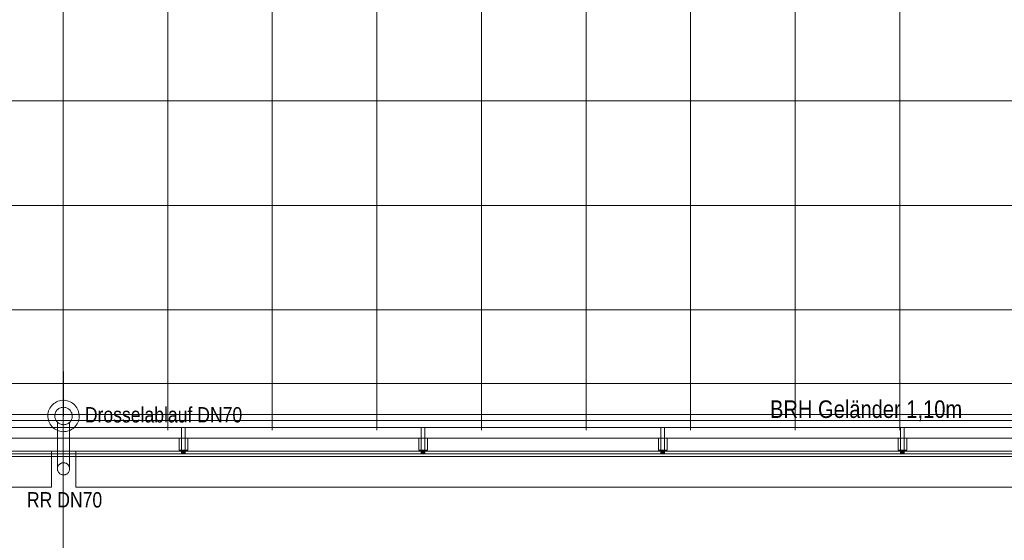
# Model space of a CAD drawing. Extents: x -620 to 3480, y 62 to 1102.
# Tile 30 of 256: x -162 to -49, y 193 to 253. Entities that reach past the tile are written whole.
import ezdxf
from ezdxf.lldxf.tags import DXFTag

# ---------------------------------------------------------------- set-up
doc = ezdxf.new("R2010")
doc.units = 0
doc.layers.get('0').update_dxf_attribs({"lineweight": 13})
for name, color, linetype, lineweight, true_color in [('30 -33 Aussenwände- 7 Fassade_ Elemente', 7, 'Continuous', 9, 0x00aacc), ('30 -34 Innenwände- 6 Elemente', 7, 'Continuous', 9, 0xff6633), ('30 -36 Dächer- 3 Dachbeläge', 7, 'Continuous', 15, 0x9999ff), ('30 -36 Dächer- 4 Dachbekleidungen', 7, 'Continuous', 9, 0xccccff), ('40 -41 Abwasser_Wasser_Gas- 1 Abwasser + sanitäre Anlagen', 7, 'Continuous', 9, 0xff6633), ('70 -72 Beschriftung- 1 Beschriftung allgemein', 7, 'Continuous', 9, 0xff6633)]:
    doc.layers.add(name, color=color, linetype=linetype, lineweight=lineweight, true_color=true_color)
for name, color, linetype, lineweight in [('40 -41 Abwasser_Wasser_Gas- 2 Wasser-1', 7, 'Continuous', 15), ('60- 61 allgemeine Ausstattung- 4 Terrassen', 7, 'Continuous', 9), ('70 -71 Achsen- 1 Gebäudeachsen', 7, 'STRICHPUNKT2-A06G9SLK8I', 18)]:
    doc.layers.add(name, color=color, linetype=linetype, lineweight=lineweight)
doc.styles.get("Standard").update_dxf_attribs({"font": 'ARIALN.TTF'})
tags = doc.linetypes.add('grob-A06G9SLJ8I', pattern=[14, 3, -8, 3]).pattern_tags.tags
tags[8:9] = [DXFTag(74, 4), DXFTag(75, 0), DXFTag(340, '0'), DXFTag(46, 0.0), DXFTag(50, 0.0), DXFTag(44, 0.0), DXFTag(45, 0.0)]
tags[6:7] = [DXFTag(74, 4), DXFTag(75, 0), DXFTag(340, '0'), DXFTag(46, 0.0), DXFTag(50, 0.0), DXFTag(44, 0.0), DXFTag(45, 0.0)]
tags[4:5] = [DXFTag(74, 4), DXFTag(75, 0), DXFTag(340, '0'), DXFTag(46, 0.0), DXFTag(50, 0.0), DXFTag(44, 0.0), DXFTag(45, 0.0)]
tags = doc.linetypes.add('STRICHPUNKT2-A06G9SLK8I', pattern=[12.7, 6.35, -3.175, 0, -3.175]).pattern_tags.tags
tags[10:11] = [DXFTag(74, 4), DXFTag(75, 0), DXFTag(340, '0'), DXFTag(46, 0.0), DXFTag(50, 0.0), DXFTag(44, 0.0), DXFTag(45, 0.0)]
tags[8:9] = [DXFTag(74, 4), DXFTag(75, 0), DXFTag(340, '0'), DXFTag(46, 0.0), DXFTag(50, 0.0), DXFTag(44, 0.0), DXFTag(45, 0.0)]
tags[6:7] = [DXFTag(74, 4), DXFTag(75, 0), DXFTag(340, '0'), DXFTag(46, 0.0), DXFTag(50, 0.0), DXFTag(44, 0.0), DXFTag(45, 0.0)]
tags[4:5] = [DXFTag(74, 4), DXFTag(75, 0), DXFTag(340, '0'), DXFTag(46, 0.0), DXFTag(50, 0.0), DXFTag(44, 0.0), DXFTag(45, 0.0)]

# ---------------------------------------------------------------- blocks, each defined once
blk = doc.blocks.new('Referenz-A06G9SLM8I')
at = {"layer": '30 -33 Aussenwände- 7 Fassade_ Elemente', "color": 0, "linetype": 'Continuous', "lineweight": -2, "ltscale": 0.13}
for p, q in [((15.8, 203.1), (-494.8, 203.1)), ((-320.6, 203.1), (-158.4, 203.1)), ((-158.4, 203.1), (-158.4, 198.96)), ((-155.6, 203.1), (6.6, 203.1)), ((-155.6, 198.96), (-155.6, 203.1)), ((-158.4, 198.96), (-320.6, 198.96)), ((6.6, 198.96), (-155.6, 198.96))]:
    blk.add_line(p, q, dxfattribs=at)
at = {"layer": '30 -34 Innenwände- 6 Elemente', "color": 0, "linetype": 'Continuous', "lineweight": -2, "ltscale": 0.13}
for p, q in [((-492.1, 205.8), (13.1, 205.8)), ((12.3, 206.6), (-491.3, 206.6)), ((14.3, 204.6), (-493.3, 204.6)), ((-495.1, 202.8), (16.1, 202.8))]:
    blk.add_line(p, q, dxfattribs=at)
at = {"layer": '30 -36 Dächer- 3 Dachbeläge', "color": 0, "linetype": 'Continuous', "lineweight": -2, "ltscale": 0.13}
for p, q in [((-492.1, 205.8), (13.1, 205.8)), ((16.4, 202.5), (-495.4, 202.5))]:
    blk.add_line(p, q, dxfattribs=at)
at = {"layer": '30 -36 Dächer- 3 Dachbeläge', "color": 0, "lineweight": -2}
for p, q in [((-143.05, 203.2), (-143.45, 203.2)), ((-143.45, 203.2), (-143.45, 202.8)), ((-143.05, 202.8), (-143.05, 203.2)), ((-115.55, 203.2), (-115.95, 203.2)), ((-115.95, 203.2), (-115.95, 202.8)), ((-115.55, 202.8), (-115.55, 203.2)), ((-88.05, 203.2), (-88.45, 203.2)), ((-88.45, 203.2), (-88.45, 202.8)), ((-88.05, 202.8), (-88.05, 203.2)), ((-60.55, 203.2), (-60.95, 203.2)), ((-60.95, 203.2), (-60.95, 202.8)), ((-60.55, 202.8), (-60.55, 203.2))]:
    blk.add_line(p, q, dxfattribs=at)
for points in [[(-143.45, 202.8), (-143.45, 203.2), (-143.05, 202.8)], [(-143.05, 202.8), (-143.45, 203.2), (-143.05, 203.2)], [(-115.95, 202.8), (-115.95, 203.2), (-115.55, 202.8)], [(-115.55, 202.8), (-115.95, 203.2), (-115.55, 203.2)], [(-88.45, 202.8), (-88.45, 203.2), (-88.05, 202.8)], [(-88.05, 202.8), (-88.45, 203.2), (-88.05, 203.2)], [(-60.95, 202.8), (-60.95, 203.2), (-60.55, 202.8)], [(-60.55, 202.8), (-60.95, 203.2), (-60.55, 203.2)]]:
    blk.add_solid(points, dxfattribs=at)
at = {"layer": '30 -36 Dächer- 4 Dachbekleidungen', "color": 0, "linetype": 'Continuous', "lineweight": -2, "ltscale": 0.13}
for p, q in [((-492.1, 205.8), (13.1, 205.8)), ((12.3, 206.6), (-491.3, 206.6)), ((-143.05, 205.8), (-143.45, 205.8)), ((-143.45, 205.8), (-143.45, 204.6)), ((-143.05, 204.6), (-143.05, 205.8)), ((-115.55, 205.8), (-115.95, 205.8)), ((-115.95, 205.8), (-115.95, 204.6)), ((-115.55, 204.6), (-115.55, 205.8)), ((-88.05, 205.8), (-88.45, 205.8)), ((-88.45, 205.8), (-88.45, 204.6)), ((-88.05, 204.6), (-88.05, 205.8)), ((-60.55, 205.8), (-60.95, 205.8)), ((-60.95, 205.8), (-60.95, 204.6)), ((-60.55, 204.6), (-60.55, 205.8)), ((14.3, 204.6), (-493.3, 204.6)), ((-143.75, 204.6), (-143.75, 203.2)), ((-143.45, 203.2), (-143.45, 204.6)), ((-143.05, 204.6), (-143.05, 203.2)), ((-142.75, 204.6), (-142.75, 203.2)), ((-116.25, 204.6), (-116.25, 203.2)), ((-115.95, 203.2), (-115.95, 204.6)), ((-115.55, 204.6), (-115.55, 203.2)), ((-115.25, 204.6), (-115.25, 203.2)), ((-88.75, 204.6), (-88.75, 203.2)), ((-88.45, 203.2), (-88.45, 204.6)), ((-88.05, 204.6), (-88.05, 203.2)), ((-87.75, 204.6), (-87.75, 203.2)), ((-61.25, 204.6), (-61.25, 203.2)), ((-60.95, 203.2), (-60.95, 204.6)), ((-60.55, 204.6), (-60.55, 203.2)), ((-60.25, 204.6), (-60.25, 203.2)), ((-495.1, 202.8), (16.1, 202.8)), ((-143.75, 203.2), (-143.45, 203.2)), ((-143.05, 203.2), (-143.45, 203.2)), ((-142.75, 203.2), (-143.05, 203.2)), ((-116.25, 203.2), (-115.95, 203.2)), ((-115.55, 203.2), (-115.95, 203.2)), ((-115.25, 203.2), (-115.55, 203.2)), ((-88.75, 203.2), (-88.45, 203.2)), ((-88.05, 203.2), (-88.45, 203.2)), ((-87.75, 203.2), (-88.05, 203.2)), ((-61.25, 203.2), (-60.95, 203.2)), ((-60.55, 203.2), (-60.95, 203.2)), ((-60.25, 203.2), (-60.55, 203.2))]:
    blk.add_line(p, q, dxfattribs=at)
at = {"layer": '40 -41 Abwasser_Wasser_Gas- 1 Abwasser + sanitäre Anlagen', "color": 0, "linetype": 'grob-A06G9SLJ8I', "lineweight": -2, "ltscale": 0.13}
for p, q in [((-157, 212.22), (-157, 207.13)), ((-157.7, 206.42), (-157.7, 201.06)), ((-156.3, 206.42), (-156.3, 201.06))]:
    blk.add_line(p, q, dxfattribs=at)
at = {"layer": '40 -41 Abwasser_Wasser_Gas- 1 Abwasser + sanitäre Anlagen', "color": 0, "linetype": 'Continuous', "lineweight": -2, "ltscale": 0.13}
for p, q in [((-157, 207.13), (-157.02, 207.19)), ((-157.02, 207.19), (-156.99, 207.19)), ((-156.99, 207.19), (-157, 207.13))]:
    blk.add_line(p, q, dxfattribs=at)
at = {"layer": '40 -41 Abwasser_Wasser_Gas- 1 Abwasser + sanitäre Anlagen', "color": 0, "lineweight": -2}
for points in [[(-157, 207.13), (-157.02, 207.19), (-157, 207.19)], [(-157, 207.13), (-157, 207.19), (-156.99, 207.19)]]:
    blk.add_solid(points, dxfattribs=at)
at = {"layer": '40 -41 Abwasser_Wasser_Gas- 2 Wasser-1', "color": 0, "linetype": 'Continuous', "lineweight": -2, "ltscale": 0.13}
for p, q in [((-157, 207.13), (-157, 210.97)), ((-158.64, 207.87), (-158.56, 208.03)), ((-158.56, 208.03), (-158.47, 208.18)), ((-158.47, 208.18), (-158.36, 208.32)), ((-158.36, 208.32), (-158.23, 208.45)), ((-158.23, 208.45), (-158.1, 208.56)), ((-158.1, 208.56), (-157.95, 208.66)), ((-157.95, 208.66), (-157.8, 208.75)), ((-157.8, 208.75), (-157.64, 208.82)), ((-157.69, 207.86), (-157.61, 207.92)), ((-157.64, 208.82), (-157.47, 208.87)), ((-157.61, 207.92), (-157.53, 207.98)), ((-157.53, 207.98), (-157.45, 208.03)), ((-157.47, 208.87), (-157.3, 208.91)), ((-157.45, 208.03), (-157.36, 208.07)), ((-157.36, 208.07), (-157.26, 208.1)), ((-157.3, 208.91), (-157.12, 208.93)), ((-157.26, 208.1), (-157.17, 208.12)), ((-157.17, 208.12), (-157.07, 208.13)), ((-157.12, 208.93), (-156.95, 208.93)), ((-157.07, 208.13), (-156.97, 208.13)), ((-156.97, 208.13), (-156.87, 208.12)), ((-156.95, 208.93), (-156.77, 208.92)), ((-156.87, 208.12), (-156.78, 208.11)), ((-156.78, 208.11), (-156.68, 208.08)), ((-156.77, 208.92), (-156.6, 208.88)), ((-156.68, 208.08), (-156.59, 208.04)), ((-156.6, 208.88), (-156.43, 208.84)), ((-156.59, 208.04), (-156.5, 208)), ((-156.5, 208), (-156.42, 207.94)), ((-156.43, 208.84), (-156.26, 208.77)), ((-156.42, 207.94), (-156.34, 207.88)), ((-156.26, 208.77), (-156.1, 208.69)), ((-156.1, 208.69), (-155.96, 208.59)), ((-155.96, 208.59), (-155.82, 208.48)), ((-155.82, 208.48), (-155.69, 208.36)), ((-155.69, 208.36), (-155.58, 208.23)), ((-155.58, 208.23), (-155.48, 208.08)), ((-155.48, 208.08), (-155.39, 207.93)), ((-155.39, 207.93), (-155.32, 207.77)), ((-158.8, 207.19), (-158.79, 207.37)), ((-158.8, 207.01), (-158.8, 207.19)), ((-158.78, 206.84), (-158.8, 207.01)), ((-158.79, 207.37), (-158.76, 207.54)), ((-158.74, 206.67), (-158.78, 206.84)), ((-158.76, 207.54), (-158.71, 207.71)), ((-158.71, 207.71), (-158.64, 207.87)), ((-158, 207.26), (-157.98, 207.36)), ((-158, 207.16), (-158, 207.26)), ((-158, 207.07), (-158, 207.16)), ((-157.99, 206.97), (-158, 207.07)), ((-157.97, 206.87), (-157.99, 206.97)), ((-157.98, 207.36), (-157.95, 207.45)), ((-157.94, 206.78), (-157.97, 206.87)), ((-157.95, 207.45), (-157.91, 207.54)), ((-157.9, 206.69), (-157.94, 206.78)), ((-157.91, 207.54), (-157.87, 207.63)), ((-157.87, 207.63), (-157.82, 207.71)), ((-157.82, 207.71), (-157.76, 207.79)), ((-157.76, 207.79), (-157.69, 207.86)), ((-156.34, 207.88), (-156.27, 207.82)), ((-156.27, 207.82), (-156.21, 207.74)), ((-156.21, 207.74), (-156.15, 207.66)), ((-156.15, 207.66), (-156.11, 207.57)), ((-156.11, 207.57), (-156.07, 207.48)), ((-156.06, 206.81), (-156.09, 206.72)), ((-156.07, 207.48), (-156.04, 207.39)), ((-156.03, 206.9), (-156.06, 206.81)), ((-156.04, 207.39), (-156.02, 207.29)), ((-156.01, 207), (-156.03, 206.9)), ((-156.02, 207.29), (-156.01, 207.2)), ((-156.01, 207.2), (-156, 207.1)), ((-156, 207.1), (-156.01, 207)), ((-155.32, 207.77), (-155.27, 207.6)), ((-155.27, 207.6), (-155.23, 207.42)), ((-155.22, 206.9), (-155.25, 206.72)), ((-155.23, 207.42), (-155.21, 207.25)), ((-155.21, 207.07), (-155.22, 206.9)), ((-155.21, 207.25), (-155.21, 207.07)), ((-158.69, 206.5), (-158.74, 206.67)), ((-158.62, 206.34), (-158.69, 206.5)), ((-158.53, 206.18), (-158.62, 206.34)), ((-158.43, 206.04), (-158.53, 206.18)), ((-158.32, 205.9), (-158.43, 206.04)), ((-158.19, 205.78), (-158.32, 205.9)), ((-158.05, 205.67), (-158.19, 205.78)), ((-157.9, 205.57), (-158.05, 205.67)), ((-157.85, 206.6), (-157.9, 206.69)), ((-157.8, 206.52), (-157.85, 206.6)), ((-157.73, 206.45), (-157.8, 206.52)), ((-157.66, 206.38), (-157.73, 206.45)), ((-157.59, 206.32), (-157.66, 206.38)), ((-157.5, 206.27), (-157.59, 206.32)), ((-157.42, 206.22), (-157.5, 206.27)), ((-157.33, 206.18), (-157.42, 206.22)), ((-157.23, 206.16), (-157.33, 206.18)), ((-157.13, 206.14), (-157.23, 206.16)), ((-157.04, 206.13), (-157.13, 206.14)), ((-156.94, 206.13), (-157.04, 206.13)), ((-156.84, 206.14), (-156.94, 206.13)), ((-156.75, 206.17), (-156.84, 206.14)), ((-156.65, 206.2), (-156.75, 206.17)), ((-156.56, 206.23), (-156.65, 206.2)), ((-156.48, 206.28), (-156.56, 206.23)), ((-156.4, 206.34), (-156.48, 206.28)), ((-156.32, 206.4), (-156.4, 206.34)), ((-156.25, 206.47), (-156.32, 206.4)), ((-156.19, 206.55), (-156.25, 206.47)), ((-156.14, 206.63), (-156.19, 206.55)), ((-156.09, 206.72), (-156.14, 206.63)), ((-155.91, 205.7), (-156.05, 205.6)), ((-155.77, 205.82), (-155.91, 205.7)), ((-155.65, 205.94), (-155.77, 205.82)), ((-155.54, 206.08), (-155.65, 205.94)), ((-155.45, 206.23), (-155.54, 206.08)), ((-155.36, 206.39), (-155.45, 206.23)), ((-155.3, 206.55), (-155.36, 206.39)), ((-155.25, 206.72), (-155.3, 206.55)), ((-157.75, 205.49), (-157.9, 205.57)), ((-157.58, 205.43), (-157.75, 205.49)), ((-157.41, 205.38), (-157.58, 205.43)), ((-157.24, 205.35), (-157.41, 205.38)), ((-157.06, 205.33), (-157.24, 205.35)), ((-156.89, 205.34), (-157.06, 205.33)), ((-156.71, 205.36), (-156.89, 205.34)), ((-156.54, 205.39), (-156.71, 205.36)), ((-156.37, 205.45), (-156.54, 205.39)), ((-156.21, 205.52), (-156.37, 205.45)), ((-156.05, 205.6), (-156.21, 205.52)), ((-157.7, 201.16), (-157.69, 201.22)), ((-157.7, 201.09), (-157.7, 201.16)), ((-157.69, 201.22), (-157.67, 201.29)), ((-157.67, 201.29), (-157.64, 201.35)), ((-157.64, 201.35), (-157.61, 201.41)), ((-157.61, 201.41), (-157.57, 201.47)), ((-157.57, 201.47), (-157.53, 201.53)), ((-157.53, 201.53), (-157.48, 201.58)), ((-157.48, 201.58), (-157.43, 201.62)), ((-157.43, 201.62), (-157.37, 201.66)), ((-157.37, 201.66), (-157.31, 201.69)), ((-157.31, 201.69), (-157.25, 201.72)), ((-157.25, 201.72), (-157.19, 201.74)), ((-157.19, 201.74), (-157.12, 201.76)), ((-157.12, 201.76), (-157.05, 201.76)), ((-157.05, 201.76), (-156.98, 201.76)), ((-156.98, 201.76), (-156.91, 201.76)), ((-156.91, 201.76), (-156.85, 201.75)), ((-156.85, 201.75), (-156.78, 201.73)), ((-156.78, 201.73), (-156.72, 201.7)), ((-156.72, 201.7), (-156.65, 201.67)), ((-156.65, 201.67), (-156.6, 201.63)), ((-156.6, 201.63), (-156.54, 201.59)), ((-156.54, 201.59), (-156.49, 201.54)), ((-156.49, 201.54), (-156.45, 201.49)), ((-156.45, 201.49), (-156.41, 201.43)), ((-156.41, 201.43), (-156.38, 201.37)), ((-156.38, 201.37), (-156.35, 201.31)), ((-156.35, 201.31), (-156.33, 201.25)), ((-156.33, 201.25), (-156.31, 201.18)), ((-156.31, 201.18), (-156.31, 201.11)), ((-156.31, 201.11), (-156.3, 201.04)), ((-157.7, 201.02), (-157.7, 201.09)), ((-157.69, 200.95), (-157.7, 201.02)), ((-157.68, 200.88), (-157.69, 200.95)), ((-157.66, 200.82), (-157.68, 200.88)), ((-157.63, 200.75), (-157.66, 200.82)), ((-157.6, 200.69), (-157.63, 200.75)), ((-157.56, 200.64), (-157.6, 200.69)), ((-157.51, 200.59), (-157.56, 200.64)), ((-157.47, 200.54), (-157.51, 200.59)), ((-157.41, 200.5), (-157.47, 200.54)), ((-157.35, 200.46), (-157.41, 200.5)), ((-157.29, 200.43), (-157.35, 200.46)), ((-157.23, 200.4), (-157.29, 200.43)), ((-157.16, 200.38), (-157.23, 200.4)), ((-157.1, 200.37), (-157.16, 200.38)), ((-157.03, 200.36), (-157.1, 200.37)), ((-156.96, 200.37), (-157.03, 200.36)), ((-156.89, 200.37), (-156.96, 200.37)), ((-156.82, 200.39), (-156.89, 200.37)), ((-156.76, 200.41), (-156.82, 200.39)), ((-156.69, 200.44), (-156.76, 200.41)), ((-156.63, 200.47), (-156.69, 200.44)), ((-156.58, 200.51), (-156.63, 200.47)), ((-156.53, 200.55), (-156.58, 200.51)), ((-156.48, 200.6), (-156.53, 200.55)), ((-156.44, 200.66), (-156.48, 200.6)), ((-156.4, 200.71), (-156.44, 200.66)), ((-156.37, 200.78), (-156.4, 200.71)), ((-156.34, 200.84), (-156.37, 200.78)), ((-156.32, 200.91), (-156.34, 200.84)), ((-156.31, 200.97), (-156.32, 200.91)), ((-156.3, 201.04), (-156.31, 200.97))]:
    blk.add_line(p, q, dxfattribs=at)
at = {"layer": '60- 61 allgemeine Ausstattung- 4 Terrassen', "color": 0, "lineweight": -2}
for p, q in [((-157.05, 205.5), (-157.05, 255.3)), ((-145.05, 205.5), (-145.05, 255.3)), ((-133.05, 205.5), (-133.05, 255.3)), ((-121.05, 205.5), (-121.05, 255.3)), ((-109.05, 205.5), (-109.05, 255.3)), ((-97.05, 205.5), (-97.05, 255.3)), ((-85.05, 205.5), (-85.05, 255.3)), ((-73.05, 205.5), (-73.05, 255.3)), ((-61.05, 205.5), (-61.05, 255.3)), ((-500.6, 243.3), (13.4, 243.3)), ((-500.6, 231.3), (13.4, 231.3)), ((-500.6, 219.3), (13.4, 219.3)), ((-492.6, 207.3), (13.4, 207.3))]:
    blk.add_line(p, q, dxfattribs=at)
at = {"layer": '70 -71 Achsen- 1 Gebäudeachsen', "color": 0, "linetype": 'STRICHPUNKT2-A06G9SLK8I', "lineweight": -2, "ltscale": 0.13}
for p, q in [((-157.03, 1075.82), (-157.03, 76.38)), ((-554.53, 210.88), (92.91, 210.88))]:
    blk.add_line(p, q, dxfattribs=at)
at = {"layer": '70 -72 Beschriftung- 1 Beschriftung allgemein', "color": 0, "linetype": 'Continuous', "lineweight": -2, "ltscale": 0.13, "attachment_point": 1}
for s, insert, char_height in [('{\\fArial Narrow;BRH Geländer 1,10m}', (-75.94, 208.92), 2.0138), ('{\\fArial Narrow;Drosselablauf DN70}', (-154.56, 208.15), 1.7621), ('{\\fArial Narrow;RR DN70}', (-161.2, 198.39), 1.7621)]:
    blk.add_mtext(s, dxfattribs=dict(at, insert=insert, char_height=char_height))

msp = doc.modelspace()

# ---------------------------------------------------------------- block references
at = {"color": 8, "lineweight": 13, "ltscale": 0.13, "true_color": 0x808080}
msp.add_blockref('Referenz-A06G9SLM8I', (0, 0), dxfattribs=at)

doc.saveas('drawing.dxf')
